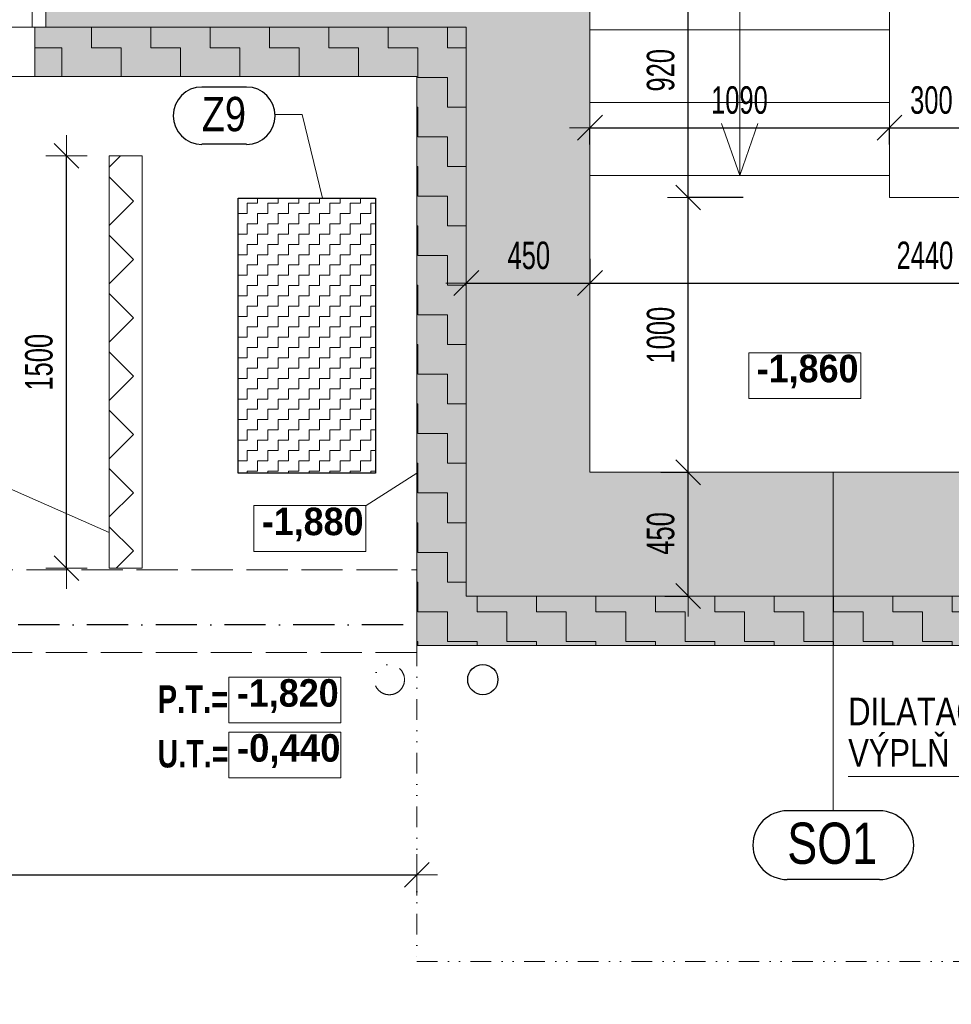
# Model space of a CAD drawing. Header units: millimetres. Extents: x -19372 to 59327, y -69634 to -42168.
# Tile 14 of 44: x -2853 to 537, y -61152 to -57570. Entities that reach past the tile are written whole.
import ezdxf

# ---------------------------------------------------------------- set-up
doc = ezdxf.new("R2010")
doc.units = ezdxf.units.MM
doc.header["$PDMODE"] = 65
for name, pattern in [('Carkovana 2x_1', [200, 150, -50]), ('Cerchovana 2 tecky 0.5x_1', [195, 75, -40, 0, -40, 0, -40]), ('Cerchovana_1', [250, 150, -50, 0, -50]), ('JIS_09_15', [300, 150, -50, 0, -50, 0, -50])]:
    doc.linetypes.add(name, pattern=pattern)
for name, color, linetype, lineweight in [('XR$2$1.NP - STÁVAJÍCÍ_1', 7, 'Continuous', 25), ('XR$3$KOTY_1', 7, 'Continuous', 25), ('XR$4$VÝROBKY_1', 7, 'Continuous', 25), ('XR$5$OKNA + IZOLANT_1', 7, 'Continuous', 25), ('XR$7$1.NP - FILING_1', 7, 'Continuous', 25), ('XR$8$1.NP - NÁVRH_1', 7, 'Continuous', 25)]:
    doc.layers.add(name, color=color, linetype=linetype, lineweight=lineweight)
doc.styles.add('ARIAL', font='ARIAL.TTF')
doc.styles.add('ARIALNARROW', font='ARIALN.TTF')
doc.dimstyles.new('DIMSTYLE_10', dxfattribs={"dimtxt": 100, "dimasz": 150, "dimexe": 0, "dimexo": 0, "dimgap": 50, "dimtad": 2, "dimdec": 0, "dimrnd": 5, "dimzin": 12, "dimdsep": 46, "dimtxsty": 'ARIALNARROW', "dimblk1": 'ALL_ML_STRICH', "dimblk2": 'ALL_ML_STRICH', "dimsah": 1, "dimcen": 0, "dimclrd": 6, "dimclre": 6, "dimclrt": 6, "dimadec": 0, "dimazin": 0, "dimtfac": 1, "dimtdec": 0, "dimtix": 1, "dimtmove": 2, "dimatfit": 3, "dimfxl": 0, "dimtvp": 1.2, "dimtzin": 0, "dimlwd": 0, "dimlwe": 13, "dimarcsym": 0})
doc.dimstyles.new('DIMSTYLE_3', dxfattribs={"dimtxt": 100, "dimasz": 150, "dimexe": 0, "dimexo": 0, "dimgap": 50, "dimtad": 2, "dimdec": 0, "dimrnd": 5, "dimdsep": 46, "dimtxsty": 'ARIALNARROW', "dimblk1": 'ALL_ML_STRICH', "dimblk2": 'ALL_ML_STRICH', "dimsah": 1, "dimcen": 0, "dimclrd": 6, "dimclre": 6, "dimclrt": 6, "dimadec": 0, "dimazin": 0, "dimtfac": 1, "dimtdec": 0, "dimtix": 1, "dimtmove": 2, "dimatfit": 3, "dimfxl": 0, "dimtzin": 0, "dimlwd": 0, "dimlwe": 13, "dimarcsym": 0})
doc.dimstyles.new('DIMSTYLE_8', dxfattribs={"dimtxt": 100, "dimasz": 150, "dimexe": 0, "dimexo": 0, "dimgap": 50, "dimtad": 2, "dimdec": 0, "dimrnd": 5, "dimzin": 12, "dimdsep": 46, "dimtxsty": 'ARIALNARROW', "dimblk1": 'ALL_ML_STRICH', "dimblk2": 'ALL_ML_STRICH', "dimsah": 1, "dimcen": 0, "dimclrd": 6, "dimclre": 6, "dimclrt": 6, "dimadec": 0, "dimazin": 0, "dimtfac": 1, "dimtdec": 0, "dimtix": 1, "dimtmove": 2, "dimatfit": 3, "dimfxl": 0, "dimtzin": 0, "dimlwd": 0, "dimlwe": 13, "dimarcsym": 0})

# ---------------------------------------------------------------- blocks, each defined once
blk = doc.blocks.new('ALL_ML_STRICH')
at = {"color": 0, "linetype": 'ByBlock', "lineweight": -2}
for p, q in [((0, -0.5), (0, 0.5)), ((-0.3, -0.3), (0.3, 0.3)), ((-1, 0), (0.5, 0))]:
    blk.add_line(p, q, dxfattribs=at)
blk = doc.blocks.new('*D59')
at = {"layer": 'DEFPOINTS', "color": 6, "linetype": 'Continuous', "lineweight": 13}
for p in [(-777.8, -58528), (-777.8, -58540.2), (1662.2, -58528)]:
    blk.add_point(p, dxfattribs=at)
at = {"layer": 'XR$3$KOTY_1', "color": 6, "linetype": 'Continuous', "lineweight": -2}
for p, q in [((-777.8, -58440.2), (-777.8, -58528)), ((-777.8, -58528), (1662.2, -58528)), ((1662.2, -58528), (1662.2, -58528))]:
    blk.add_line(p, q, dxfattribs=at)
at = {"layer": 'XR$3$KOTY_1', "color": 6, "linetype": 'Continuous', "lineweight": 13, "xscale": 150, "yscale": 150, "zscale": 150, "rotation": 180}
blk.add_blockref('ALL_ML_STRICH', (-777.8, -58528), dxfattribs=at)
at = {"layer": 'XR$3$KOTY_1', "color": 6, "linetype": 'Continuous', "lineweight": 13, "xscale": 150, "yscale": 150, "zscale": 150}
blk.add_blockref('ALL_ML_STRICH', (1662.2, -58528), dxfattribs=at)
at = {"layer": 'XR$3$KOTY_1', "color": 6, "linetype": 'Continuous', "lineweight": 13, "insert": (441.1, -58428), "char_height": 100, "width": 324.571, "attachment_point": 5, "style": 'ARIALNARROW'}
blk.add_mtext('\\W0.81;\\A1;{2440}', dxfattribs=at)
blk = doc.blocks.new('*D60')
at = {"layer": 'DEFPOINTS', "color": 6, "linetype": 'Continuous', "lineweight": 13}
for p in [(-1227.8, -58528), (-777.8, -58540.2), (-1227.8, -58631.7)]:
    blk.add_point(p, dxfattribs=at)
at = {"layer": 'XR$3$KOTY_1', "color": 6, "linetype": 'Continuous', "lineweight": -2}
for p, q in [((-777.8, -58440.2), (-777.8, -58528)), ((-1227.8, -58531.7), (-1227.8, -58528)), ((-1227.8, -58528), (-777.8, -58528))]:
    blk.add_line(p, q, dxfattribs=at)
at = {"layer": 'XR$3$KOTY_1', "color": 6, "linetype": 'Continuous', "lineweight": 13, "xscale": 150, "yscale": 150, "zscale": 150, "rotation": 180}
blk.add_blockref('ALL_ML_STRICH', (-1227.8, -58528), dxfattribs=at)
at = {"layer": 'XR$3$KOTY_1', "color": 6, "linetype": 'Continuous', "lineweight": 13, "xscale": 150, "yscale": 150, "zscale": 150}
blk.add_blockref('ALL_ML_STRICH', (-777.8, -58528), dxfattribs=at)
at = {"layer": 'XR$3$KOTY_1', "color": 6, "linetype": 'Continuous', "lineweight": 13, "insert": (-1000.3, -58428), "char_height": 100, "width": 243.429, "attachment_point": 5, "style": 'ARIALNARROW'}
blk.add_mtext('\\W0.81;\\A1;{450}', dxfattribs=at)
blk = doc.blocks.new('*D64')
at = {"layer": 'DEFPOINTS', "color": 6, "linetype": 'Continuous', "lineweight": 13}
for p in [(-777.8, -57924), (312.2, -57924), (-777.8, -57963)]:
    blk.add_point(p, dxfattribs=at)
at = {"layer": 'XR$3$KOTY_1', "color": 6, "linetype": 'Continuous', "lineweight": -2}
for p, q in [((-777.8, -58024), (-777.8, -57963)), ((-777.8, -57963), (312.2, -57963)), ((312.2, -58024), (312.2, -57963))]:
    blk.add_line(p, q, dxfattribs=at)
at = {"layer": 'XR$3$KOTY_1', "color": 6, "linetype": 'Continuous', "lineweight": 13, "xscale": 150, "yscale": 150, "zscale": 150, "rotation": 180}
blk.add_blockref('ALL_ML_STRICH', (-777.8, -57963), dxfattribs=at)
at = {"layer": 'XR$3$KOTY_1', "color": 6, "linetype": 'Continuous', "lineweight": 13, "xscale": 150, "yscale": 150, "zscale": 150}
blk.add_blockref('ALL_ML_STRICH', (312.2, -57963), dxfattribs=at)
at = {"layer": 'XR$3$KOTY_1', "color": 6, "linetype": 'Continuous', "lineweight": 13, "insert": (-233.9, -57863), "char_height": 100, "width": 324.571, "attachment_point": 5, "style": 'ARIALNARROW'}
blk.add_mtext('\\W0.81;\\A1;{1090}', dxfattribs=at)
blk = doc.blocks.new('*D65')
at = {"layer": 'DEFPOINTS', "color": 6, "linetype": 'Continuous', "lineweight": 13}
for p in [(312.2, -57924), (612.2, -57938.1), (312.2, -57963)]:
    blk.add_point(p, dxfattribs=at)
at = {"layer": 'XR$3$KOTY_1', "color": 6, "linetype": 'Continuous', "lineweight": -2}
for p, q in [((312.2, -58024), (312.2, -57963)), ((312.2, -57963), (612.2, -57963)), ((612.2, -58038.1), (612.2, -57963))]:
    blk.add_line(p, q, dxfattribs=at)
at = {"layer": 'XR$3$KOTY_1', "color": 6, "linetype": 'Continuous', "lineweight": 13, "xscale": 150, "yscale": 150, "zscale": 150, "rotation": 180}
blk.add_blockref('ALL_ML_STRICH', (312.2, -57963), dxfattribs=at)
at = {"layer": 'XR$3$KOTY_1', "color": 6, "linetype": 'Continuous', "lineweight": 13, "xscale": 150, "yscale": 150, "zscale": 150}
blk.add_blockref('ALL_ML_STRICH', (612.2, -57963), dxfattribs=at)
at = {"layer": 'XR$3$KOTY_1', "color": 6, "linetype": 'Continuous', "lineweight": 13, "insert": (464.7, -57863), "char_height": 100, "width": 243.429, "attachment_point": 5, "style": 'ARIALNARROW'}
blk.add_mtext('\\W0.81;\\A1;{300}', dxfattribs=at)
blk = doc.blocks.new('*D67')
at = {"layer": 'DEFPOINTS', "color": 6, "linetype": 'Continuous', "lineweight": 13}
for p in [(-120.9, -57296.7), (-420.3, -58216.7), (-120.9, -58216.7)]:
    blk.add_point(p, dxfattribs=at)
at = {"layer": 'XR$3$KOTY_1', "color": 6, "linetype": 'Continuous', "lineweight": -2}
for p, q in [((-220.9, -57296.7), (-420.3, -57296.7)), ((-420.3, -58216.7), (-420.3, -57296.7)), ((-220.9, -58216.7), (-420.3, -58216.7))]:
    blk.add_line(p, q, dxfattribs=at)
at = {"layer": 'XR$3$KOTY_1', "color": 6, "linetype": 'Continuous', "lineweight": 13, "xscale": 150, "yscale": 150, "zscale": 150}
for p, rotation in [((-420.3, -57296.7), 90), ((-420.3, -58216.7), 270)]:
    blk.add_blockref('ALL_ML_STRICH', p, dxfattribs=dict(at, rotation=rotation))
at = {"layer": 'XR$3$KOTY_1', "color": 6, "linetype": 'Continuous', "lineweight": 13, "insert": (-520.3, -57754.1), "char_height": 100, "width": 243.429, "attachment_point": 5, "rotation": 90, "style": 'ARIALNARROW'}
blk.add_mtext('\\W0.81;\\A1;{920}', dxfattribs=at)
blk = doc.blocks.new('*D68')
at = {"layer": 'DEFPOINTS', "color": 6, "linetype": 'Continuous', "lineweight": 13}
for p in [(-120.9, -58216.7), (-420.3, -59216.7), (-420.3, -59216.7)]:
    blk.add_point(p, dxfattribs=at)
at = {"layer": 'XR$3$KOTY_1', "color": 6, "linetype": 'Continuous', "lineweight": -2}
for p, q in [((-220.9, -58216.7), (-420.3, -58216.7)), ((-420.3, -59216.7), (-420.3, -58216.7)), ((-520.3, -59216.7), (-420.3, -59216.7))]:
    blk.add_line(p, q, dxfattribs=at)
at = {"layer": 'XR$3$KOTY_1', "color": 6, "linetype": 'Continuous', "lineweight": 13, "xscale": 150, "yscale": 150, "zscale": 150}
for p, rotation in [((-420.3, -58216.7), 90), ((-420.3, -59216.7), 270)]:
    blk.add_blockref('ALL_ML_STRICH', p, dxfattribs=dict(at, rotation=rotation))
at = {"layer": 'XR$3$KOTY_1', "color": 6, "linetype": 'Continuous', "lineweight": 13, "insert": (-520.3, -58717.7), "char_height": 100, "width": 324.571, "attachment_point": 5, "rotation": 90, "style": 'ARIALNARROW'}
blk.add_mtext('\\W0.81;\\A1;{1000}', dxfattribs=at)
blk = doc.blocks.new('*D113')
at = {"layer": 'DEFPOINTS', "color": 6, "linetype": 'Continuous', "lineweight": 13}
for p in [(-420.3, -59216.7), (-420.3, -59666.7), (-405.5, -59666.7)]:
    blk.add_point(p, dxfattribs=at)
at = {"layer": 'XR$3$KOTY_1', "color": 6, "linetype": 'Continuous', "lineweight": -2}
for p, q in [((-520.3, -59216.7), (-420.3, -59216.7)), ((-420.3, -59666.7), (-420.3, -59216.7)), ((-505.5, -59666.7), (-420.3, -59666.7))]:
    blk.add_line(p, q, dxfattribs=at)
at = {"layer": 'XR$3$KOTY_1', "color": 6, "linetype": 'Continuous', "lineweight": 13, "xscale": 150, "yscale": 150, "zscale": 150}
for p, rotation in [((-420.3, -59216.7), 90), ((-420.3, -59666.7), 270)]:
    blk.add_blockref('ALL_ML_STRICH', p, dxfattribs=dict(at, rotation=rotation))
at = {"layer": 'XR$3$KOTY_1', "color": 6, "linetype": 'Continuous', "lineweight": 13, "insert": (-520.3, -59439.1), "char_height": 100, "width": 243.429, "attachment_point": 5, "rotation": 90, "style": 'ARIALNARROW'}
blk.add_mtext('\\W0.81;\\A1;{450}', dxfattribs=at)
blk = doc.blocks.new('*D178')
at = {"layer": 'DEFPOINTS', "color": 6, "linetype": 'Continuous', "lineweight": 13}
for p in [(-3757.8, -57596.7), (-2757.8, -57596.7), (-3757.8, -63385.1)]:
    blk.add_point(p, dxfattribs=at)
at = {"layer": 'XR$3$KOTY_1', "color": 6, "linetype": 'Continuous', "lineweight": -2}
for p, q in [((-3757.8, -63140.5), (-3757.8, -63385.1)), ((-2757.8, -63140.5), (-2757.8, -63385.1)), ((-3757.8, -63385.1), (-2757.8, -63385.1))]:
    blk.add_line(p, q, dxfattribs=at)
at = {"layer": 'XR$3$KOTY_1', "color": 6, "linetype": 'Continuous', "lineweight": 13, "xscale": 150, "yscale": 150, "zscale": 150, "rotation": 180}
blk.add_blockref('ALL_ML_STRICH', (-3757.8, -63385.1), dxfattribs=at)
at = {"layer": 'XR$3$KOTY_1', "color": 6, "linetype": 'Continuous', "lineweight": 13, "xscale": 150, "yscale": 150, "zscale": 150}
blk.add_blockref('ALL_ML_STRICH', (-2757.8, -63385.1), dxfattribs=at)
at = {"layer": 'XR$3$KOTY_1', "color": 6, "linetype": 'Continuous', "lineweight": 13, "insert": (-3258.9, -63285.1), "char_height": 100, "width": 324.571, "attachment_point": 5, "style": 'ARIALNARROW'}
blk.add_mtext('\\W0.81;\\A1;{1000}', dxfattribs=at)
at = {"layer": 'XR$3$KOTY_1', "color": 6, "linetype": 'Continuous', "lineweight": 13, "insert": (-3537, -63435.1), "char_height": 100, "width": 5, "attachment_point": 1, "line_spacing_factor": 0.60241, "style": 'ARIALNARROW'}
blk.add_mtext('\\W0.81;1350(1100)', dxfattribs=at)
blk = doc.blocks.new('*D179')
at = {"layer": 'DEFPOINTS', "color": 6, "linetype": 'Continuous', "lineweight": 13}
for p in [(-2757.8, -57596.7), (-1227.8, -58429.8), (-2757.8, -63385.1)]:
    blk.add_point(p, dxfattribs=at)
at = {"layer": 'XR$3$KOTY_1', "color": 6, "linetype": 'Continuous', "lineweight": -2}
for p, q in [((-1227.8, -63000.5), (-1227.8, -63385.1)), ((-2757.8, -63140.5), (-2757.8, -63385.1)), ((-2757.8, -63385.1), (-1227.8, -63385.1))]:
    blk.add_line(p, q, dxfattribs=at)
at = {"layer": 'XR$3$KOTY_1', "color": 6, "linetype": 'Continuous', "lineweight": 13, "xscale": 150, "yscale": 150, "zscale": 150, "rotation": 180}
blk.add_blockref('ALL_ML_STRICH', (-2757.8, -63385.1), dxfattribs=at)
at = {"layer": 'XR$3$KOTY_1', "color": 6, "linetype": 'Continuous', "lineweight": 13, "xscale": 150, "yscale": 150, "zscale": 150}
blk.add_blockref('ALL_ML_STRICH', (-1227.8, -63385.1), dxfattribs=at)
at = {"layer": 'XR$3$KOTY_1', "color": 6, "linetype": 'Continuous', "lineweight": 13, "insert": (-1993.9, -63285.1), "char_height": 100, "width": 324.571, "attachment_point": 5, "style": 'ARIALNARROW'}
blk.add_mtext('\\W0.81;\\A1;{1530}', dxfattribs=at)
blk = doc.blocks.new('*D199')
at = {"layer": 'DEFPOINTS', "color": 6, "linetype": 'Continuous', "lineweight": 13}
for p in [(-11427.8, -59871.7), (-1407.8, -59871.7), (-11427.8, -60681)]:
    blk.add_point(p, dxfattribs=at)
at = {"layer": 'XR$3$KOTY_1', "color": 6, "linetype": 'Continuous', "lineweight": -2}
for p, q in [((-11427.8, -60184.3), (-11427.8, -60681)), ((-11427.8, -60681), (-1407.8, -60681)), ((-1407.8, -60681), (-1407.8, -60681))]:
    blk.add_line(p, q, dxfattribs=at)
at = {"layer": 'XR$3$KOTY_1', "color": 6, "linetype": 'Continuous', "lineweight": 13, "xscale": 150, "yscale": 150, "zscale": 150, "rotation": 180}
blk.add_blockref('ALL_ML_STRICH', (-11427.8, -60681), dxfattribs=at)
at = {"layer": 'XR$3$KOTY_1', "color": 6, "linetype": 'Continuous', "lineweight": 13, "xscale": 150, "yscale": 150, "zscale": 150}
blk.add_blockref('ALL_ML_STRICH', (-1407.8, -60681), dxfattribs=at)
at = {"layer": 'XR$3$KOTY_1', "color": 6, "linetype": 'Continuous', "lineweight": 13, "insert": (-6422.5, -60581), "char_height": 100, "width": 405.714, "attachment_point": 5, "style": 'ARIALNARROW'}
blk.add_mtext('\\W0.81;\\A1;{10020}', dxfattribs=at)
blk = doc.blocks.new('*D200')
at = {"layer": 'DEFPOINTS', "color": 6, "linetype": 'Continuous', "lineweight": 13}
for p in [(-2527.8, -58065.2), (-2682.8, -59565.2), (-2527.8, -59565.2)]:
    blk.add_point(p, dxfattribs=at)
at = {"layer": 'XR$3$KOTY_1', "color": 6, "linetype": 'Continuous', "lineweight": -2}
for p, q in [((-2682.8, -58065.2), (-2682.8, -58065.2)), ((-2682.8, -59565.2), (-2682.8, -58065.2)), ((-2682.8, -59565.2), (-2682.8, -59565.2))]:
    blk.add_line(p, q, dxfattribs=at)
at = {"layer": 'XR$3$KOTY_1', "color": 6, "linetype": 'Continuous', "lineweight": 13, "xscale": 150, "yscale": 150, "zscale": 150}
for p, rotation in [((-2682.8, -58065.2), 90), ((-2682.8, -59565.2), 270)]:
    blk.add_blockref('ALL_ML_STRICH', p, dxfattribs=dict(at, rotation=rotation))
at = {"layer": 'XR$3$KOTY_1', "color": 6, "linetype": 'Continuous', "lineweight": 13, "insert": (-2782.8, -58816.3), "char_height": 100, "width": 324.571, "attachment_point": 5, "rotation": 90, "style": 'ARIALNARROW'}
blk.add_mtext('\\W0.81;\\A1;{1500}', dxfattribs=at)
blk = doc.blocks.new('*D203')
at = {"layer": 'DEFPOINTS', "color": 6, "linetype": 'Continuous', "lineweight": 13}
for p in [(-17937.8, -57596.7), (-1227.8, -59666.7), (-17937.8, -63835.1)]:
    blk.add_point(p, dxfattribs=at)
at = {"layer": 'XR$3$KOTY_1', "color": 6, "linetype": 'Continuous', "lineweight": -2}
for p, q in [((-17937.8, -63510.3), (-17937.8, -63835.1)), ((-1227.8, -63517.4), (-1227.8, -63835.1)), ((-17937.8, -63835.1), (-1227.8, -63835.1))]:
    blk.add_line(p, q, dxfattribs=at)
at = {"layer": 'XR$3$KOTY_1', "color": 6, "linetype": 'Continuous', "lineweight": 13, "xscale": 150, "yscale": 150, "zscale": 150, "rotation": 180}
blk.add_blockref('ALL_ML_STRICH', (-17937.8, -63835.1), dxfattribs=at)
at = {"layer": 'XR$3$KOTY_1', "color": 6, "linetype": 'Continuous', "lineweight": 13, "xscale": 150, "yscale": 150, "zscale": 150}
blk.add_blockref('ALL_ML_STRICH', (-1227.8, -63835.1), dxfattribs=at)
at = {"layer": 'XR$3$KOTY_1', "color": 6, "linetype": 'Continuous', "lineweight": 13, "insert": (-9587.5, -63735.1), "char_height": 100, "width": 405.714, "attachment_point": 5, "style": 'ARIALNARROW'}
blk.add_mtext('\\W0.81;\\A1;{16710}', dxfattribs=at)
blk = doc.blocks.new('*D204')
at = {"layer": 'DEFPOINTS', "color": 6, "linetype": 'Continuous', "lineweight": 13}
for p in [(-1227.8, -59666.7), (1962.2, -59666.7), (-1227.8, -63835.1)]:
    blk.add_point(p, dxfattribs=at)
at = {"layer": 'XR$3$KOTY_1', "color": 6, "linetype": 'Continuous', "lineweight": -2}
for p, q in [((1962.2, -63465.1), (1962.2, -63835.1)), ((-1227.8, -63517.4), (-1227.8, -63835.1)), ((-1227.8, -63835.1), (1962.2, -63835.1))]:
    blk.add_line(p, q, dxfattribs=at)
at = {"layer": 'XR$3$KOTY_1', "color": 6, "linetype": 'Continuous', "lineweight": 13, "xscale": 150, "yscale": 150, "zscale": 150, "rotation": 180}
blk.add_blockref('ALL_ML_STRICH', (-1227.8, -63835.1), dxfattribs=at)
at = {"layer": 'XR$3$KOTY_1', "color": 6, "linetype": 'Continuous', "lineweight": 13, "xscale": 150, "yscale": 150, "zscale": 150}
blk.add_blockref('ALL_ML_STRICH', (1962.2, -63835.1), dxfattribs=at)
at = {"layer": 'XR$3$KOTY_1', "color": 6, "linetype": 'Continuous', "lineweight": 13, "insert": (366.1, -63735.1), "char_height": 100, "width": 324.571, "attachment_point": 5, "style": 'ARIALNARROW'}
blk.add_mtext('\\W0.81;\\A1;{3190}', dxfattribs=at)
blk = doc.blocks.new('*D208')
at = {"layer": 'DEFPOINTS', "color": 6, "linetype": 'Continuous', "lineweight": 13}
for p in [(-17937.8, -57596.7), (-1407.8, -59846.7), (-17937.8, -64285.1)]:
    blk.add_point(p, dxfattribs=at)
at = {"layer": 'XR$3$KOTY_1', "color": 6, "linetype": 'Continuous', "lineweight": -2}
for p, q in [((-17937.8, -63939.8), (-17937.8, -64285.1)), ((-1407.8, -63939.8), (-1407.8, -64285.1)), ((-17937.8, -64285.1), (-1407.8, -64285.1))]:
    blk.add_line(p, q, dxfattribs=at)
at = {"layer": 'XR$3$KOTY_1', "color": 6, "linetype": 'Continuous', "lineweight": 13, "xscale": 150, "yscale": 150, "zscale": 150, "rotation": 180}
blk.add_blockref('ALL_ML_STRICH', (-17937.8, -64285.1), dxfattribs=at)
at = {"layer": 'XR$3$KOTY_1', "color": 6, "linetype": 'Continuous', "lineweight": 13, "xscale": 150, "yscale": 150, "zscale": 150}
blk.add_blockref('ALL_ML_STRICH', (-1407.8, -64285.1), dxfattribs=at)
at = {"layer": 'XR$3$KOTY_1', "color": 6, "linetype": 'Continuous', "lineweight": 13, "insert": (-9677.5, -64185.1), "char_height": 100, "width": 405.714, "attachment_point": 5, "style": 'ARIALNARROW'}
blk.add_mtext('\\W0.81;\\A1;{16530}', dxfattribs=at)
blk = doc.blocks.new('*D209')
at = {"layer": 'DEFPOINTS', "color": 6, "linetype": 'Continuous', "lineweight": 13}
for p in [(-1227.8, -59666.7), (-1407.8, -59846.7), (-1407.8, -64285.1)]:
    blk.add_point(p, dxfattribs=at)
at = {"layer": 'XR$3$KOTY_1', "color": 6, "linetype": 'Continuous', "lineweight": -2}
for p, q in [((-1407.8, -63939.8), (-1407.8, -64285.1)), ((-1227.8, -63939.8), (-1227.8, -64285.1)), ((-1407.8, -64285.1), (-1227.8, -64285.1))]:
    blk.add_line(p, q, dxfattribs=at)
at = {"layer": 'XR$3$KOTY_1', "color": 6, "linetype": 'Continuous', "lineweight": 13, "xscale": 150, "yscale": 150, "zscale": 150, "rotation": 180}
blk.add_blockref('ALL_ML_STRICH', (-1407.8, -64285.1), dxfattribs=at)
at = {"layer": 'XR$3$KOTY_1', "color": 6, "linetype": 'Continuous', "lineweight": 13, "xscale": 150, "yscale": 150, "zscale": 150}
blk.add_blockref('ALL_ML_STRICH', (-1227.8, -64285.1), dxfattribs=at)
at = {"layer": 'XR$3$KOTY_1', "color": 6, "linetype": 'Continuous', "lineweight": 13, "insert": (-1533, -64185.1), "char_height": 100, "width": 243.429, "attachment_point": 5, "style": 'ARIALNARROW'}
blk.add_mtext('\\W0.81;\\A1;{180}', dxfattribs=at)
blk = doc.blocks.new('*D210')
at = {"layer": 'DEFPOINTS', "color": 6, "linetype": 'Continuous', "lineweight": 13}
for p in [(-1227.8, -59666.7), (1962.2, -59666.7), (-1227.8, -64285.1)]:
    blk.add_point(p, dxfattribs=at)
at = {"layer": 'XR$3$KOTY_1', "color": 6, "linetype": 'Continuous', "lineweight": -2}
for p, q in [((-1227.8, -63939.8), (-1227.8, -64285.1)), ((1962.2, -63939.8), (1962.2, -64285.1)), ((-1227.8, -64285.1), (1962.2, -64285.1))]:
    blk.add_line(p, q, dxfattribs=at)
at = {"layer": 'XR$3$KOTY_1', "color": 6, "linetype": 'Continuous', "lineweight": 13, "xscale": 150, "yscale": 150, "zscale": 150, "rotation": 180}
blk.add_blockref('ALL_ML_STRICH', (-1227.8, -64285.1), dxfattribs=at)
at = {"layer": 'XR$3$KOTY_1', "color": 6, "linetype": 'Continuous', "lineweight": 13, "xscale": 150, "yscale": 150, "zscale": 150}
blk.add_blockref('ALL_ML_STRICH', (1962.2, -64285.1), dxfattribs=at)
at = {"layer": 'XR$3$KOTY_1', "color": 6, "linetype": 'Continuous', "lineweight": 13, "insert": (366.1, -64185.1), "char_height": 100, "width": 324.571, "attachment_point": 5, "style": 'ARIALNARROW'}
blk.add_mtext('\\W0.81;\\A1;{3190}', dxfattribs=at)
blk = doc.blocks.new('KOMPLEXNÍ OBJEKT_66')
at = {"layer": 'XR$5$OKNA + IZOLANT_1', "color": 7, "linetype": 'Continuous', "lineweight": 13}
for p, q in [((-2757.8, -57596.7), (-2797.8, -57596.7)), ((-2797.8, -57596.7), (-2797.8, -57776.7))]:
    blk.add_line(p, q, dxfattribs=at)

msp = doc.modelspace()

# ---------------------------------------------------------------- hatches: boundary and pattern name
at = {"layer": 'XR$4$VÝROBKY_1', "linetype": 'Continuous', "lineweight": 13}
h = msp.add_hatch(dxfattribs=at)
h.set_pattern_fill('VZOR', color=5, scale=150, angle=315, style=0, pattern_type=2)
h.set_pattern_definition([(315, (424.26, -9e-14), (212.13203, -5e-14), [150, -150]), (45, (424.26, -9e-14), (5e-14, 212.13203), [150, -150])])
h.paths.add_polyline_path([(-2527.8, -59565.2), (-2407.8, -59565.2), (-2407.8, -58065.2), (-2527.8, -58065.2)], flags=0)
h = msp.add_hatch(dxfattribs=at)
h.set_pattern_fill('VZOR', color=5, scale=37.5, angle=90, style=0, pattern_type=2)
h.set_pattern_definition([(90, (-75, 75), (-37.5, 37.5), [37.5, -37.5]), (180, (-75, 75), (-37.5, -37.5), [37.5, -37.5])])
h.paths.add_polyline_path([(-2057.8, -58219.7), (-2057.8, -59219.7), (-1557.8, -59219.7), (-1557.8, -58219.7)], flags=0)
at = {"layer": 'XR$7$1.NP - FILING_1', "linetype": 'Continuous', "lineweight": 13}
msp.add_hatch(color=254, dxfattribs=at).paths.add_polyline_path([(1846.1, -55601.6), (1962.2, -55601.6), (1962.2, -55486.7), (2107.2, -55486.7), (2107.2, -55336.7), (1662.2, -55336.7), (1662.2, -59216.7), (-777.8, -59216.7), (-777.8, -57296.7), (-457.8, -57296.7), (-457.8, -57146.7), (-1007.8, -57146.7), (-1007.8, -55336.7), (-1157.8, -55336.7), (-1157.8, -57146.7), (-2757.8, -57146.7), (-2757.8, -57596.7), (-1227.8, -57596.7), (-1227.8, -59666.7), (1962.2, -59666.7), (1962.2, -56051.6), (1846.1, -56051.6)])
msp.add_hatch(color=11, dxfattribs=at).paths.add_polyline_path([(-2797.8, -57596.7), (-2797.8, -57776.7), (-1407.8, -57776.7), (-1407.8, -59846.7), (2022.2, -59846.7), (2022.2, -59666.7), (-1227.8, -59666.7), (-1227.8, -57596.7)], flags=0)
h = msp.add_hatch(dxfattribs=at)
h.set_pattern_fill('VZOR', scale=108, style=0, pattern_type=2)
h.set_pattern_definition([(0, (216, 216), (108, 108), [108, -108]), (90, (216, 216), (-108, 108), [108, -108])])
h.paths.add_polyline_path([(-2797.8, -57596.7), (-2797.8, -57776.7), (-1407.8, -57776.7), (-1407.8, -59846.7), (2022.2, -59846.7), (2022.2, -59666.7), (-1227.8, -59666.7), (-1227.8, -57596.7)], flags=0)

# ---------------------------------------------------------------- linework, layer by layer
at = {"layer": 'XR$2$1.NP - STÁVAJÍCÍ_1', "color": 8, "linetype": 'Continuous', "lineweight": 18}
for p, q in [((-2757.8, -57146.7), (-2757.8, -57596.7)), ((-777.8, -59216.7), (-777.8, -57296.7)), ((-2757.8, -57596.7), (-1227.8, -57596.7)), ((-1227.8, -59666.7), (-1227.8, -57596.7)), ((-777.8, -59216.7), (1662.2, -59216.7)), ((-1227.8, -59666.7), (1962.2, -59666.7))]:
    msp.add_line(p, q, dxfattribs=at)
at = {"layer": 'XR$2$1.NP - STÁVAJÍCÍ_1', "color": 8, "linetype": 'Continuous', "lineweight": 13}
for p, q in [((-232.8, -58136.7), (-232.8, -57296.7)), ((312.2, -57296.7), (312.2, -58216.7)), ((312.2, -57606.7), (-777.8, -57606.7)), ((312.2, -57871.7), (-777.8, -57871.7)), ((-232.8, -58136.7), (-298.8, -57947.9)), ((-232.8, -58136.7), (-166.9, -57947.9)), ((312.2, -58136.7), (-777.8, -58136.7)), ((312.2, -58216.7), (612.2, -58216.7))]:
    msp.add_line(p, q, dxfattribs=at)
at = {"layer": 'XR$2$1.NP - STÁVAJÍCÍ_1', "color": 8, "linetype": 'Cerchovana 2 tecky 0.5x_1', "lineweight": 13}
for p, q in [((-1407.8, -59846.7), (-1407.8, -60996.7)), ((-1407.8, -60996.7), (7057.2, -60996.7))]:
    msp.add_line(p, q, dxfattribs=at)
at = {"layer": 'XR$3$KOTY_1', "color": 3, "linetype": 'Continuous', "lineweight": 25}
for p, q in [((-2027.5, -57815.2), (-2190.5, -57815.2)), ((-2027.5, -58023.5), (-2190.5, -58023.5)), ((275.6, -60448.1), (-59.8, -60448.1)), ((275.6, -60698.1), (-59.8, -60698.1))]:
    msp.add_line(p, q, dxfattribs=at)
at = {"layer": 'XR$3$KOTY_1', "color": 3, "linetype": 'Continuous', "lineweight": 13}
for p, q in [((-1924.7, -57915.2), (-1824.7, -57915.2)), ((-1824.7, -57915.2), (-1751.7, -58219.7)), ((107.2, -60448.1), (107.2, -59216.7))]:
    msp.add_line(p, q, dxfattribs=at)
at = {"layer": 'XR$3$KOTY_1', "color": 6, "linetype": 'Continuous', "lineweight": 13}
for p, q in [((-3143.8, -59163.3), (-2527.8, -59435.5)), ((-1592.6, -59337.8), (-1407.8, -59220))]:
    msp.add_line(p, q, dxfattribs=at)
at = {"layer": 'XR$3$KOTY_1', "color": 7, "linetype": 'Continuous', "lineweight": 13}
msp.add_line((162.2, -60323.5), (1892.2, -60323.5), dxfattribs=at)
at = {"layer": 'XR$3$KOTY_1', "color": 6, "linetype": 'Continuous', "lineweight": 13}
for points in [[(-2000.9, -59504.4), (-1593.8, -59504.4), (-1593.8, -59337.8), (-2000.9, -59337.8), (-2000.9, -59504.4)], [(-2091.5, -60128.5), (-1684.3, -60128.5), (-1684.3, -59961.8), (-2091.5, -59961.8), (-2091.5, -60128.5)], [(-2091.5, -60328.5), (-1684.3, -60328.5), (-1684.3, -60161.8), (-2091.5, -60161.8), (-2091.5, -60328.5)]]:
    msp.add_lwpolyline(points, dxfattribs=at)
at = {"layer": 'XR$3$KOTY_1', "color": 3, "linetype": 'Continuous', "lineweight": 25}
for centre, radius, start, end in [((-2190.5, -57919.4), 104.2, 90, 270), ((-2027.5, -57919.4), 104.2, 270, 90), ((-59.8, -60573.1), 125, 90, 270), ((275.6, -60573.1), 125, 270, 90)]:
    msp.add_arc(centre, radius, start, end, dxfattribs=at)
at = {"layer": 'XR$4$VÝROBKY_1', "color": 7, "linetype": 'Continuous', "lineweight": 13}
for p, q in [((-2407.8, -58065.2), (-2527.8, -58065.2)), ((-2527.8, -59565.2), (-2527.8, -58065.2)), ((-2407.8, -58065.2), (-2407.8, -59565.2)), ((-2407.8, -59565.2), (-2527.8, -59565.2))]:
    msp.add_line(p, q, dxfattribs=at)
at = {"layer": 'XR$4$VÝROBKY_1', "color": 7, "linetype": 'Continuous', "lineweight": 25}
for p, q in [((-2057.8, -59219.7), (-2057.8, -58219.7)), ((-2057.8, -58219.7), (-1557.8, -58219.7)), ((-1557.8, -58219.7), (-1557.8, -59219.7)), ((-1557.8, -59219.7), (-2057.8, -59219.7))]:
    msp.add_line(p, q, dxfattribs=at)
at = {"layer": 'XR$4$VÝROBKY_1', "color": 5, "linetype": 'Cerchovana_1', "lineweight": 25}
msp.add_line((-1457.8, -59771.7), (-11427.8, -59771.7), dxfattribs=at)
at = {"layer": 'XR$5$OKNA + IZOLANT_1', "color": 132, "linetype": 'Continuous', "lineweight": 13}
for p, q in [((-2807.8, -57506.7), (-2807.8, -57596.7)), ((-3757.8, -57596.7), (-2757.8, -57596.7))]:
    msp.add_line(p, q, dxfattribs=at)
at = {"layer": 'XR$5$OKNA + IZOLANT_1', "color": 7, "linetype": 'Continuous', "lineweight": 13}
for p, q in [((-3717.8, -57776.7), (-2797.8, -57776.7)), ((-1407.8, -57776.7), (-2797.8, -57776.7)), ((-1407.8, -59846.7), (-1407.8, -57776.7)), ((2022.2, -59846.7), (-1407.8, -59846.7))]:
    msp.add_line(p, q, dxfattribs=at)
at = {"layer": 'XR$8$1.NP - NÁVRH_1', "color": 204, "linetype": 'Carkovana 2x_1', "lineweight": 13}
for p, q in [((-11427.8, -59571.7), (-1407.8, -59571.7)), ((-1407.8, -59571.7), (-1407.8, -59871.7)), ((-1407.8, -59871.7), (-11427.8, -59871.7))]:
    msp.add_line(p, q, dxfattribs=at)
at = {"layer": 'XR$8$1.NP - NÁVRH_1', "color": 6, "linetype": 'Continuous', "lineweight": 13}
msp.add_lwpolyline([(-199.7, -58948.3), (207.4, -58948.3), (207.4, -58781.7), (-199.7, -58781.7), (-199.7, -58948.3)], dxfattribs=at)
at = {"layer": 'XR$8$1.NP - NÁVRH_1', "color": 7, "linetype": 'JIS_09_15', "lineweight": 13}
msp.add_circle((-1507.8, -59970.8), 55, dxfattribs=at)
at = {"layer": 'XR$8$1.NP - NÁVRH_1', "color": 7, "linetype": 'Continuous', "lineweight": 25}
msp.add_circle((-1167.8, -59970.8), 55, dxfattribs=at)

# ---------------------------------------------------------------- block references
at = {"layer": 'XR$5$OKNA + IZOLANT_1', "color": 7, "linetype": 'Continuous', "lineweight": 13}
msp.add_blockref('KOMPLEXNÍ OBJEKT_66', (0, 0), dxfattribs=at)

# ---------------------------------------------------------------- texts
at = {"layer": 'XR$3$KOTY_1', "color": 3, "linetype": 'Continuous', "lineweight": 25, "attachment_point": 7, "style": 'ARIAL'}
for s, insert, char_height, width in [('\\W0.79;Z9', (-2190.5, -57977.7), 125, 212.618), ('\\W0.78;SO1', (-59.8, -60643.1), 150, 393.631)]:
    msp.add_mtext(s, dxfattribs=dict(at, insert=insert, char_height=char_height, width=width))
at = {"layer": 'XR$3$KOTY_1', "color": 6, "linetype": 'Continuous', "lineweight": 13, "char_height": 100, "attachment_point": 7, "style": 'ARIALNARROW'}
for s, insert, width in [('\\W1.14;\\fArial Narrow|i0|b1|c0|p0;-1,880', (-1972.1, -59467.8), 435.194), ('\\W0.93;\\fArial Narrow|i0|b1|c0|p0;P.T.=', (-2351.4, -60091.8), 306.612), ('\\W1.14;\\fArial Narrow|i0|b1|c0|p0;-1,820', (-2062.6, -60091.8), 435.194), ('\\W0.91;\\fArial Narrow|i0|b1|c0|p0;U.T.=', (-2351.4, -60291.8), 305.576), ('\\W1.16;\\fArial Narrow|i0|b1|c0|p0;-0,440', (-2062.6, -60291.8), 436.276)]:
    msp.add_mtext(s, dxfattribs=dict(at, insert=insert, width=width))
at = {"layer": 'XR$3$KOTY_1', "color": 7, "linetype": 'Continuous', "lineweight": 13, "insert": (162.2, -60036.8), "char_height": 100, "width": 1703.897, "attachment_point": 1, "line_spacing_factor": 0.903614, "style": 'ARIALNARROW'}
msp.add_mtext('\\W0.98;DILATAČNÍ SPÁRA 10mm\\PVÝPLŇ BITUMENOVÝM TMELEM', dxfattribs=at)
at = {"layer": 'XR$8$1.NP - NÁVRH_1', "color": 6, "linetype": 'Continuous', "lineweight": 13, "insert": (-170.9, -58911.7), "char_height": 100, "width": 435.194, "attachment_point": 7, "style": 'ARIALNARROW'}
msp.add_mtext('\\W1.14;\\fArial Narrow|i0|b1|c0|p0;-1,860', dxfattribs=at)

# ---------------------------------------------------------------- dimensions: what is measured, and where the dimension line sits
at = {"layer": 'XR$3$KOTY_1', "color": 6, "linetype": 'Continuous', "lineweight": 13}
for base, p1, p2, dimstyle, picture, middle in [((-420.3, -57296.7), (-220.9, -58216.7), (-220.9, -57296.7), 'DIMSTYLE_3', '*D67', (-520.3, -57754.1)), ((-2682.8, -58065.2), (-2682.8, -59565.2), (-2682.8, -58065.2), 'DIMSTYLE_8', '*D200', (-2782.8, -58816.3)), ((-420.3, -58216.7), (-520.3, -59216.7), (-220.9, -58216.7), 'DIMSTYLE_3', '*D68', (-520.3, -58717.7)), ((-420.3, -59216.7), (-505.5, -59666.7), (-520.3, -59216.7), 'DIMSTYLE_3', '*D113', (-520.3, -59439.1))]:
    dim = msp.add_linear_dim(base=base, p1=p1, p2=p2, angle=90, dimstyle=dimstyle, override={"dimpost": '<>', "dimclrd": 6, "dimclre": 6, "dimclrt": 6, "dimlwd": 0, "dimlwe": 13}, dxfattribs=at)
    dim.commit()
    dim.dimension.update_dxf_attribs({"geometry": picture, "text_midpoint": middle, "dimtype": 160})
for base, p1, p2, dimstyle, picture, middle in [((-1227.8, -63835.1), (-17937.8, -63510.3), (-1227.8, -63517.4), 'DIMSTYLE_8', '*D203', (-9587.5, -63735.1)), ((-1407.8, -64285.1), (-17937.8, -63939.8), (-1407.8, -63939.8), 'DIMSTYLE_8', '*D208', (-9677.5, -64185.1)), ((-1227.8, -63385.1), (-2757.8, -63140.5), (-1227.8, -63000.5), 'DIMSTYLE_3', '*D179', (-1993.9, -63285.1)), ((312.2, -57963), (-777.8, -58024), (312.2, -58024), 'DIMSTYLE_3', '*D64', (-233.9, -57863)), ((612.2, -57963), (312.2, -58024), (612.2, -58038.1), 'DIMSTYLE_3', '*D65', (464.7, -57863)), ((-777.8, -58528), (-1227.8, -58531.7), (-777.8, -58440.2), 'DIMSTYLE_3', '*D60', (-1000.3, -58428)), ((1662.2, -58528), (-777.8, -58440.2), (1662.2, -58528), 'DIMSTYLE_3', '*D59', (441.1, -58428)), ((-1227.8, -64285.1), (-1407.8, -63939.8), (-1227.8, -63939.8), 'DIMSTYLE_10', '*D209', (-1533, -64185.1)), ((1962.2, -63835.1), (-1227.8, -63517.4), (1962.2, -63465.1), 'DIMSTYLE_8', '*D204', (366.1, -63735.1)), ((1962.2, -64285.1), (-1227.8, -63939.8), (1962.2, -63939.8), 'DIMSTYLE_8', '*D210', (366.1, -64185.1)), ((-1407.8, -60681), (-11427.8, -60184.3), (-1407.8, -60681), 'DIMSTYLE_8', '*D199', (-6422.5, -60581))]:
    dim = msp.add_linear_dim(base=base, p1=p1, p2=p2, dimstyle=dimstyle, override={"dimpost": '<>', "dimclrd": 6, "dimclre": 6, "dimclrt": 6, "dimlwd": 0, "dimlwe": 13}, dxfattribs=at)
    dim.commit()
    dim.dimension.update_dxf_attribs({"geometry": picture, "text_midpoint": middle, "dimtype": 160})
dim = msp.add_linear_dim(base=(-2757.8, -63385.1), p1=(-3757.8, -63140.5), p2=(-2757.8, -63140.5), text='<>\\X\\W0.81;1350(1100)', dimstyle='DIMSTYLE_3', override={"dimpost": '<>', "dimclrd": 6, "dimclre": 6, "dimclrt": 6, "dimlwd": 0, "dimlwe": 13}, dxfattribs=at)
dim.commit()
dim.dimension.update_dxf_attribs({"geometry": '*D178', "text_midpoint": (-3258.9, -63285.1), "dimtype": 160})

doc.saveas('drawing.dxf')
